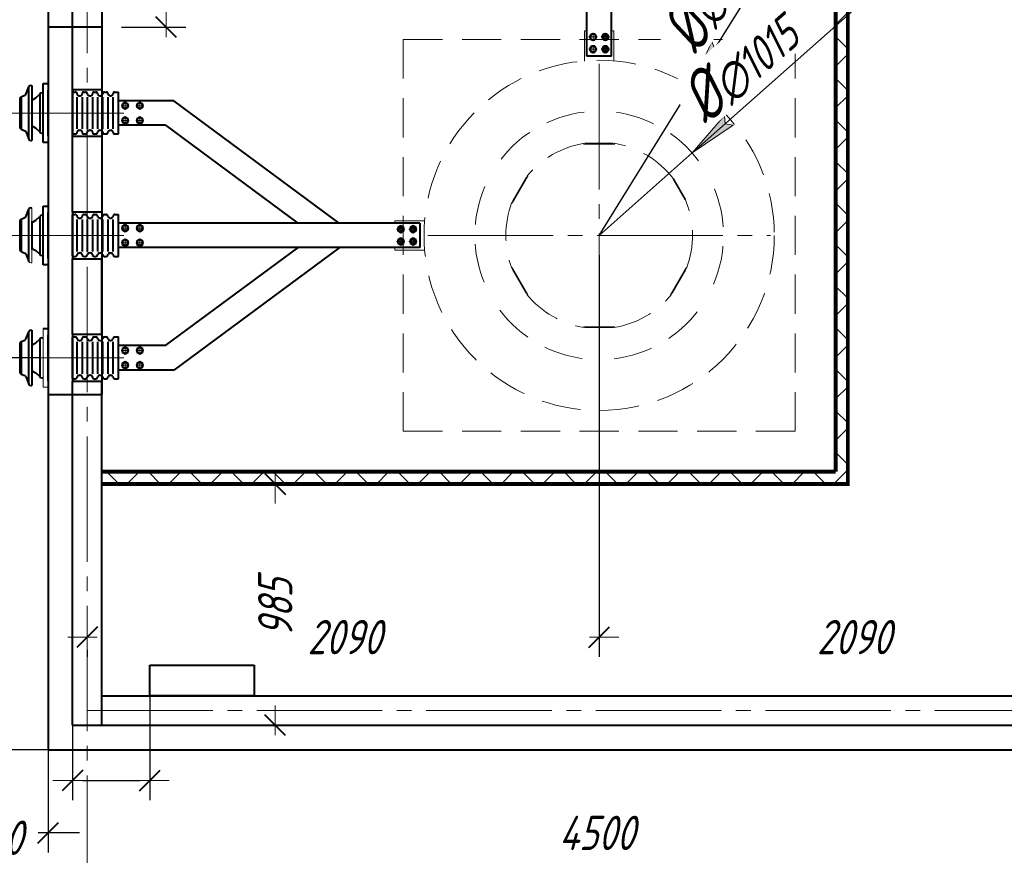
# Model space of a CAD drawing. Header units: millimetres. Extents: x 0 to 594, y 0 to 420.
# Tile 39 of 50: x 89 to 190, y 262 to 347. Entities that reach past the tile are written whole.
import ezdxf

# ---------------------------------------------------------------- set-up
doc = ezdxf.new("R2010")
doc.units = ezdxf.units.MM
for name, pattern in [('K5LT_AXLED', [17.302989, 12.802989, -1.5, 1.5, -1.5]), ('K5LT_BASIC', [0]), ('K5LT_DASHED', [6, 4, -2]), ('K5LT_THIN', [0])]:
    doc.linetypes.add(name, pattern=pattern)
doc.styles.add('KDIMTEXTSTYLE', font='GOST_AU.SHX', dxfattribs={"width": 0.96, "oblique": 15, "height": 5})
doc.dimstyles.new('KDIMSTYLE (0.03)', dxfattribs={"dimtxt": 5, "dimasz": 1, "dimexe": 2, "dimexo": 0, "dimgap": 1, "dimtad": 1, "dimlfac": 40, "dimtxsty": 'KDIMTEXTSTYLE', "dimsah": 1, "dimcen": 0, "dimdle": 1, "dimadec": 0, "dimazin": 0, "dimtfac": 0.667, "dimtmove": 0, "dimatfit": 3, "dimfxl": 1, "dimtvp": 1, "dimtfill": 1, "dimtolj": 1, "dimtzin": 0, "dimarcsym": 0})

# ---------------------------------------------------------------- blocks, each defined once
blk = doc.blocks.new('KDIMARROW_03')
at = {"color": 0, "linetype": 'K5LT_BASIC', "lineweight": 40}
blk.add_line((-1.06, -1.06), (1.06, 1.06), dxfattribs=at)
at = {"color": 0, "linetype": 'K5LT_THIN', "lineweight": 18}
for q in [(-1, 0), (2, 0)]:
    blk.add_line((0, 0), q, dxfattribs=at)
blk = doc.blocks.new('KDIMARROW_01')
blk.add_hatch(color=0).paths.add_polyline_path([(0, 0), (-5, 0.66), (-4.5, 0), (-5, -0.66)])
at = {"color": 0, "linetype": 'K5LT_THIN', "lineweight": 18}
for p, q in [((-4.5, 0), (-5, 0.66)), ((-5, 0.66), (0, 0)), ((0, 0), (-5, -0.66)), ((-5, -0.66), (-4.5, 0)), ((0, 0), (-1, 0))]:
    blk.add_line(p, q, dxfattribs=at)
blk = doc.blocks.new('U45')
at = {"color": 7, "linetype": 'K5LT_DASHED', "lineweight": 18}
for p, q in [((128.31, 344.89), (168.31, 344.89)), ((128.31, 304.89), (128.31, 344.89)), ((168.31, 344.89), (168.31, 304.89)), ((168.31, 304.89), (128.31, 304.89))]:
    blk.add_line(p, q, dxfattribs=at)
blk = doc.blocks.new('U46')
at = {"color": 5, "linetype": 'K5LT_BASIC', "lineweight": 40, "true_color": 0x0000ff}
for p, q in [((102.43, 277.89), (102.43, 281.01)), ((102.43, 281.01), (113.08, 281.01)), ((113.08, 281.01), (113.08, 277.89)), ((113.08, 277.89), (102.43, 277.89))]:
    blk.add_line(p, q, dxfattribs=at)
blk = doc.blocks.new('U269')
at = {"color": 5, "linetype": 'K5LT_BASIC', "lineweight": 40, "true_color": 0x0000ff}
for p, q in [((97.56, 346.14), (92.06, 346.14)), ((92.06, 346.14), (92.06, 308.64)), ((97.56, 308.64), (97.56, 346.14)), ((92.06, 308.64), (97.56, 308.64))]:
    blk.add_line(p, q, dxfattribs=at)
blk = doc.blocks.new('U277')
at = {"color": 5, "linetype": 'K5LT_BASIC', "lineweight": 40, "true_color": 0x0000ff}
for p, q in [((128.06, 325.86), (127.76, 325.68)), ((127.76, 325.68), (127.76, 325.34)), ((128.36, 325.68), (128.06, 325.86)), ((128.36, 325.34), (128.36, 325.68)), ((127.76, 325.34), (128.06, 325.16)), ((128.06, 325.16), (128.36, 325.34))]:
    blk.add_line(p, q, dxfattribs=at)
at = {"color": 30, "linetype": 'K5LT_AXLED', "lineweight": 18, "true_color": 0xff8000}
for p, q in [((128.06, 325.93), (128.06, 325.09)), ((127.63, 325.51), (128.48, 325.51))]:
    blk.add_line(p, q, dxfattribs=at)
at = {"color": 5, "linetype": 'K5LT_BASIC', "lineweight": 40, "true_color": 0x0000ff}
for start, end in [(0, 180), (180, 0)]:
    blk.add_arc((128.06, 325.51), 0.3, start, end, dxfattribs=at)
blk = doc.blocks.new('U278')
at = {"color": 5, "linetype": 'K5LT_BASIC', "lineweight": 40, "true_color": 0x0000ff}
for p, q in [((129.31, 325.86), (129.01, 325.68)), ((129.01, 325.68), (129.01, 325.34)), ((129.61, 325.68), (129.31, 325.86)), ((129.61, 325.34), (129.61, 325.68)), ((129.01, 325.34), (129.31, 325.16)), ((129.31, 325.16), (129.61, 325.34))]:
    blk.add_line(p, q, dxfattribs=at)
at = {"color": 30, "linetype": 'K5LT_AXLED', "lineweight": 18, "true_color": 0xff8000}
for p, q in [((129.31, 325.93), (129.31, 325.09)), ((128.88, 325.51), (129.73, 325.51))]:
    blk.add_line(p, q, dxfattribs=at)
at = {"color": 5, "linetype": 'K5LT_BASIC', "lineweight": 40, "true_color": 0x0000ff}
for start, end in [(0, 180), (180, 0)]:
    blk.add_arc((129.31, 325.51), 0.3, start, end, dxfattribs=at)
blk = doc.blocks.new('U279')
at = {"color": 30, "linetype": 'K5LT_AXLED', "lineweight": 18, "true_color": 0xff8000}
for p, q in [((129.31, 324.68), (129.31, 323.84)), ((128.88, 324.26), (129.73, 324.26))]:
    blk.add_line(p, q, dxfattribs=at)
at = {"color": 5, "linetype": 'K5LT_BASIC', "lineweight": 40, "true_color": 0x0000ff}
for p, q in [((129.31, 324.61), (129.01, 324.43)), ((129.01, 324.43), (129.01, 324.09)), ((129.01, 324.09), (129.31, 323.91)), ((129.61, 324.43), (129.31, 324.61)), ((129.31, 323.91), (129.61, 324.09)), ((129.61, 324.09), (129.61, 324.43))]:
    blk.add_line(p, q, dxfattribs=at)
for start, end in [(0, 180), (180, 0)]:
    blk.add_arc((129.31, 324.26), 0.3, start, end, dxfattribs=at)
blk = doc.blocks.new('U280')
at = {"color": 30, "linetype": 'K5LT_AXLED', "lineweight": 18, "true_color": 0xff8000}
for p, q in [((128.06, 324.68), (128.06, 323.84)), ((127.63, 324.26), (128.48, 324.26))]:
    blk.add_line(p, q, dxfattribs=at)
at = {"color": 5, "linetype": 'K5LT_BASIC', "lineweight": 40, "true_color": 0x0000ff}
for p, q in [((128.06, 324.61), (127.76, 324.43)), ((127.76, 324.43), (127.76, 324.09)), ((127.76, 324.09), (128.06, 323.91)), ((128.36, 324.43), (128.06, 324.61)), ((128.06, 323.91), (128.36, 324.09)), ((128.36, 324.09), (128.36, 324.43))]:
    blk.add_line(p, q, dxfattribs=at)
for start, end in [(0, 180), (180, 0)]:
    blk.add_arc((128.06, 324.26), 0.3, start, end, dxfattribs=at)
blk = doc.blocks.new('U281')
at = {"color": 30, "linetype": 'K5LT_AXLED', "lineweight": 18, "true_color": 0xff8000}
for p, q in [((99.5, 325.64), (100.34, 325.64)), ((99.92, 326.06), (99.92, 325.21))]:
    blk.add_line(p, q, dxfattribs=at)
at = {"color": 5, "linetype": 'K5LT_BASIC', "lineweight": 40, "true_color": 0x0000ff}
for p, q in [((99.92, 325.98), (99.62, 325.81)), ((99.62, 325.81), (99.62, 325.46)), ((100.22, 325.81), (99.92, 325.98)), ((100.22, 325.46), (100.22, 325.81)), ((99.62, 325.46), (99.92, 325.29)), ((99.92, 325.29), (100.22, 325.46))]:
    blk.add_line(p, q, dxfattribs=at)
for start, end in [(0, 180), (180, 0)]:
    blk.add_arc((99.92, 325.64), 0.3, start, end, dxfattribs=at)
blk = doc.blocks.new('U282')
at = {"color": 30, "linetype": 'K5LT_AXLED', "lineweight": 18, "true_color": 0xff8000}
for p, q in [((101, 325.64), (101.84, 325.64)), ((101.42, 326.06), (101.42, 325.21))]:
    blk.add_line(p, q, dxfattribs=at)
at = {"color": 5, "linetype": 'K5LT_BASIC', "lineweight": 40, "true_color": 0x0000ff}
for p, q in [((101.42, 325.98), (101.12, 325.81)), ((101.12, 325.81), (101.12, 325.46)), ((101.72, 325.81), (101.42, 325.98)), ((101.72, 325.46), (101.72, 325.81)), ((101.12, 325.46), (101.42, 325.29)), ((101.42, 325.29), (101.72, 325.46))]:
    blk.add_line(p, q, dxfattribs=at)
for start, end in [(0, 180), (180, 0)]:
    blk.add_arc((101.42, 325.64), 0.3, start, end, dxfattribs=at)
blk = doc.blocks.new('U283')
at = {"color": 30, "linetype": 'K5LT_AXLED', "lineweight": 18, "true_color": 0xff8000}
for p, q in [((99.5, 324.14), (100.34, 324.14)), ((99.92, 324.56), (99.92, 323.71))]:
    blk.add_line(p, q, dxfattribs=at)
at = {"color": 5, "linetype": 'K5LT_BASIC', "lineweight": 40, "true_color": 0x0000ff}
for p, q in [((99.92, 324.48), (99.62, 324.31)), ((99.62, 324.31), (99.62, 323.96)), ((99.62, 323.96), (99.92, 323.79)), ((100.22, 324.31), (99.92, 324.48)), ((99.92, 323.79), (100.22, 323.96)), ((100.22, 323.96), (100.22, 324.31))]:
    blk.add_line(p, q, dxfattribs=at)
for start, end in [(0, 180), (180, 0)]:
    blk.add_arc((99.92, 324.14), 0.3, start, end, dxfattribs=at)
blk = doc.blocks.new('U284')
at = {"color": 30, "linetype": 'K5LT_AXLED', "lineweight": 18, "true_color": 0xff8000}
for p, q in [((101, 324.14), (101.84, 324.14)), ((101.42, 324.56), (101.42, 323.71))]:
    blk.add_line(p, q, dxfattribs=at)
at = {"color": 5, "linetype": 'K5LT_BASIC', "lineweight": 40, "true_color": 0x0000ff}
for p, q in [((101.42, 324.48), (101.12, 324.31)), ((101.12, 324.31), (101.12, 323.96)), ((101.12, 323.96), (101.42, 323.79)), ((101.72, 324.31), (101.42, 324.48)), ((101.42, 323.79), (101.72, 323.96)), ((101.72, 323.96), (101.72, 324.31))]:
    blk.add_line(p, q, dxfattribs=at)
for start, end in [(0, 180), (180, 0)]:
    blk.add_arc((101.42, 324.14), 0.3, start, end, dxfattribs=at)
blk = doc.blocks.new('U285')
at = {"color": 30, "linetype": 'K5LT_AXLED', "lineweight": 18, "true_color": 0xff8000}
for p, q in [((99.92, 313.56), (99.92, 312.72)), ((99.5, 313.14), (100.34, 313.14))]:
    blk.add_line(p, q, dxfattribs=at)
at = {"color": 5, "linetype": 'K5LT_BASIC', "lineweight": 40, "true_color": 0x0000ff}
for p, q in [((99.92, 313.48), (99.62, 313.31)), ((99.62, 313.31), (99.62, 312.96)), ((99.62, 312.96), (99.92, 312.79)), ((100.22, 313.31), (99.92, 313.48)), ((99.92, 312.79), (100.22, 312.96)), ((100.22, 312.96), (100.22, 313.31))]:
    blk.add_line(p, q, dxfattribs=at)
for start, end in [(0, 180), (180, 0)]:
    blk.add_arc((99.92, 313.14), 0.3, start, end, dxfattribs=at)
blk = doc.blocks.new('U286')
at = {"color": 30, "linetype": 'K5LT_AXLED', "lineweight": 18, "true_color": 0xff8000}
for p, q in [((101.42, 313.56), (101.42, 312.72)), ((101, 313.14), (101.84, 313.14))]:
    blk.add_line(p, q, dxfattribs=at)
at = {"color": 5, "linetype": 'K5LT_BASIC', "lineweight": 40, "true_color": 0x0000ff}
for p, q in [((101.42, 313.48), (101.12, 313.31)), ((101.12, 313.31), (101.12, 312.96)), ((101.12, 312.96), (101.42, 312.79)), ((101.72, 313.31), (101.42, 313.48)), ((101.42, 312.79), (101.72, 312.96)), ((101.72, 312.96), (101.72, 313.31))]:
    blk.add_line(p, q, dxfattribs=at)
for start, end in [(0, 180), (180, 0)]:
    blk.add_arc((101.42, 313.14), 0.3, start, end, dxfattribs=at)
blk = doc.blocks.new('U287')
at = {"color": 30, "linetype": 'K5LT_AXLED', "lineweight": 18, "true_color": 0xff8000}
for p, q in [((99.5, 311.64), (100.34, 311.64)), ((99.92, 312.06), (99.92, 311.22))]:
    blk.add_line(p, q, dxfattribs=at)
at = {"color": 5, "linetype": 'K5LT_BASIC', "lineweight": 40, "true_color": 0x0000ff}
for p, q in [((99.92, 311.98), (99.62, 311.81)), ((99.62, 311.81), (99.62, 311.46)), ((100.22, 311.81), (99.92, 311.98)), ((100.22, 311.46), (100.22, 311.81)), ((99.62, 311.46), (99.92, 311.29)), ((99.92, 311.29), (100.22, 311.46))]:
    blk.add_line(p, q, dxfattribs=at)
for start, end in [(0, 180), (180, 0)]:
    blk.add_arc((99.92, 311.64), 0.3, start, end, dxfattribs=at)
blk = doc.blocks.new('U288')
at = {"color": 30, "linetype": 'K5LT_AXLED', "lineweight": 18, "true_color": 0xff8000}
for p, q in [((101, 311.64), (101.84, 311.64)), ((101.42, 312.06), (101.42, 311.22))]:
    blk.add_line(p, q, dxfattribs=at)
at = {"color": 5, "linetype": 'K5LT_BASIC', "lineweight": 40, "true_color": 0x0000ff}
for p, q in [((101.42, 311.98), (101.12, 311.81)), ((101.12, 311.81), (101.12, 311.46)), ((101.72, 311.81), (101.42, 311.98)), ((101.72, 311.46), (101.72, 311.81)), ((101.12, 311.46), (101.42, 311.29)), ((101.42, 311.29), (101.72, 311.46))]:
    blk.add_line(p, q, dxfattribs=at)
for start, end in [(0, 180), (180, 0)]:
    blk.add_arc((101.42, 311.64), 0.3, start, end, dxfattribs=at)
blk = doc.blocks.new('U289')
at = {"color": 30, "linetype": 'K5LT_AXLED', "lineweight": 18, "true_color": 0xff8000}
for p, q in [((99.5, 338.13), (100.34, 338.13)), ((99.92, 338.55), (99.92, 337.71))]:
    blk.add_line(p, q, dxfattribs=at)
at = {"color": 5, "linetype": 'K5LT_BASIC', "lineweight": 40, "true_color": 0x0000ff}
for p, q in [((99.92, 338.48), (99.62, 338.3)), ((99.62, 338.3), (99.62, 337.96)), ((99.62, 337.96), (99.92, 337.78)), ((100.22, 338.3), (99.92, 338.48)), ((99.92, 337.78), (100.22, 337.96)), ((100.22, 337.96), (100.22, 338.3))]:
    blk.add_line(p, q, dxfattribs=at)
for start, end in [(0, 180), (180, 0)]:
    blk.add_arc((99.92, 338.13), 0.3, start, end, dxfattribs=at)
blk = doc.blocks.new('U290')
at = {"color": 30, "linetype": 'K5LT_AXLED', "lineweight": 18, "true_color": 0xff8000}
for p, q in [((101, 338.13), (101.84, 338.13)), ((101.42, 338.55), (101.42, 337.71))]:
    blk.add_line(p, q, dxfattribs=at)
at = {"color": 5, "linetype": 'K5LT_BASIC', "lineweight": 40, "true_color": 0x0000ff}
for p, q in [((101.42, 338.48), (101.12, 338.3)), ((101.12, 338.3), (101.12, 337.96)), ((101.12, 337.96), (101.42, 337.78)), ((101.72, 338.3), (101.42, 338.48)), ((101.42, 337.78), (101.72, 337.96)), ((101.72, 337.96), (101.72, 338.3))]:
    blk.add_line(p, q, dxfattribs=at)
for start, end in [(0, 180), (180, 0)]:
    blk.add_arc((101.42, 338.13), 0.3, start, end, dxfattribs=at)
blk = doc.blocks.new('U291')
at = {"color": 5, "linetype": 'K5LT_BASIC', "lineweight": 40, "true_color": 0x0000ff}
for p, q in [((101.42, 336.98), (101.12, 336.8)), ((101.12, 336.8), (101.12, 336.46)), ((101.72, 336.8), (101.42, 336.98)), ((101.72, 336.46), (101.72, 336.8)), ((101.12, 336.46), (101.42, 336.28)), ((101.42, 336.28), (101.72, 336.46))]:
    blk.add_line(p, q, dxfattribs=at)
at = {"color": 30, "linetype": 'K5LT_AXLED', "lineweight": 18, "true_color": 0xff8000}
for p, q in [((101.42, 337.05), (101.42, 336.21)), ((101, 336.63), (101.84, 336.63))]:
    blk.add_line(p, q, dxfattribs=at)
at = {"color": 5, "linetype": 'K5LT_BASIC', "lineweight": 40, "true_color": 0x0000ff}
for start, end in [(0, 180), (180, 0)]:
    blk.add_arc((101.42, 336.63), 0.3, start, end, dxfattribs=at)
blk = doc.blocks.new('U292')
at = {"color": 5, "linetype": 'K5LT_BASIC', "lineweight": 40, "true_color": 0x0000ff}
for p, q in [((99.92, 336.98), (99.62, 336.8)), ((99.62, 336.8), (99.62, 336.46)), ((100.22, 336.8), (99.92, 336.98)), ((100.22, 336.46), (100.22, 336.8)), ((99.62, 336.46), (99.92, 336.28)), ((99.92, 336.28), (100.22, 336.46))]:
    blk.add_line(p, q, dxfattribs=at)
at = {"color": 30, "linetype": 'K5LT_AXLED', "lineweight": 18, "true_color": 0xff8000}
for p, q in [((99.92, 337.05), (99.92, 336.21)), ((99.5, 336.63), (100.34, 336.63))]:
    blk.add_line(p, q, dxfattribs=at)
at = {"color": 5, "linetype": 'K5LT_BASIC', "lineweight": 40, "true_color": 0x0000ff}
for start, end in [(0, 180), (180, 0)]:
    blk.add_arc((99.92, 336.63), 0.3, start, end, dxfattribs=at)
blk = doc.blocks.new('U301')
at = {"color": 30, "linetype": 'K5LT_AXLED', "lineweight": 18, "true_color": 0xff8000}
for p, q in [((148.1, 343.89), (147.26, 343.89)), ((147.68, 344.31), (147.68, 343.46))]:
    blk.add_line(p, q, dxfattribs=at)
at = {"color": 5, "linetype": 'K5LT_BASIC', "lineweight": 40, "true_color": 0x0000ff}
for p, q in [((147.51, 344.19), (147.33, 343.89)), ((147.33, 343.89), (147.51, 343.59)), ((147.85, 344.19), (147.51, 344.19)), ((148.03, 343.89), (147.85, 344.19)), ((147.85, 343.59), (148.03, 343.89)), ((147.51, 343.59), (147.85, 343.59))]:
    blk.add_line(p, q, dxfattribs=at)
for start, end in [(0, 180), (180, 0)]:
    blk.add_arc((147.68, 343.89), 0.3, start, end, dxfattribs=at)
blk = doc.blocks.new('U302')
at = {"color": 30, "linetype": 'K5LT_AXLED', "lineweight": 18, "true_color": 0xff8000}
for p, q in [((148.1, 345.14), (147.26, 345.14)), ((147.68, 345.56), (147.68, 344.71))]:
    blk.add_line(p, q, dxfattribs=at)
at = {"color": 5, "linetype": 'K5LT_BASIC', "lineweight": 40, "true_color": 0x0000ff}
for p, q in [((147.51, 345.44), (147.33, 345.14)), ((147.33, 345.14), (147.51, 344.84)), ((147.85, 345.44), (147.51, 345.44)), ((147.51, 344.84), (147.85, 344.84)), ((148.03, 345.14), (147.85, 345.44)), ((147.85, 344.84), (148.03, 345.14))]:
    blk.add_line(p, q, dxfattribs=at)
for start, end in [(0, 180), (180, 0)]:
    blk.add_arc((147.68, 345.14), 0.3, start, end, dxfattribs=at)
blk = doc.blocks.new('U303')
at = {"color": 30, "linetype": 'K5LT_AXLED', "lineweight": 18, "true_color": 0xff8000}
for p, q in [((149.35, 345.14), (148.51, 345.14)), ((148.93, 345.56), (148.93, 344.71))]:
    blk.add_line(p, q, dxfattribs=at)
at = {"color": 5, "linetype": 'K5LT_BASIC', "lineweight": 40, "true_color": 0x0000ff}
for p, q in [((148.76, 345.44), (148.58, 345.14)), ((148.58, 345.14), (148.76, 344.84)), ((149.1, 345.44), (148.76, 345.44)), ((148.76, 344.84), (149.1, 344.84)), ((149.28, 345.14), (149.1, 345.44)), ((149.1, 344.84), (149.28, 345.14))]:
    blk.add_line(p, q, dxfattribs=at)
for start, end in [(0, 180), (180, 0)]:
    blk.add_arc((148.93, 345.14), 0.3, start, end, dxfattribs=at)
blk = doc.blocks.new('U304')
at = {"color": 30, "linetype": 'K5LT_AXLED', "lineweight": 18, "true_color": 0xff8000}
for p, q in [((149.35, 343.89), (148.51, 343.89)), ((148.93, 344.31), (148.93, 343.46))]:
    blk.add_line(p, q, dxfattribs=at)
at = {"color": 5, "linetype": 'K5LT_BASIC', "lineweight": 40, "true_color": 0x0000ff}
for p, q in [((148.76, 344.19), (148.58, 343.89)), ((148.58, 343.89), (148.76, 343.59)), ((149.1, 344.19), (148.76, 344.19)), ((149.28, 343.89), (149.1, 344.19)), ((149.1, 343.59), (149.28, 343.89)), ((148.76, 343.59), (149.1, 343.59))]:
    blk.add_line(p, q, dxfattribs=at)
for start, end in [(0, 180), (180, 0)]:
    blk.add_arc((148.93, 343.89), 0.3, start, end, dxfattribs=at)

msp = doc.modelspace()

# ---------------------------------------------------------------- hatches: boundary and pattern name
h = msp.add_hatch()
h.set_pattern_fill('Неметалл', style=0, pattern_type=0)
h.set_pattern_definition([(45, (0, 0), (-2.12132, 2.12132), []), (135, (0, 0), (-2.12132, -2.12132), [])])
h.paths.add_polyline_path([(97.5557, 299.51076), (172.4307, 299.51076), (173.6807, 299.51076), (173.6807, 300.76076), (173.6807, 371.88576), (172.4307, 371.88576), (172.4307, 300.76076), (97.5557, 300.76076)])

# ---------------------------------------------------------------- linework, layer by layer
at = {"color": 5, "linetype": 'K5LT_BASIC', "lineweight": 40, "true_color": 0x0000ff}
for p, q in [((92.0557, 377.38576), (92.0557, 336.88576)), ((94.5557, 339.7536), (94.5557, 374.88576)), ((97.5557, 371.88576), (97.5557, 339.7536)), ((147.0595, 343.17703), (147.0595, 370.21076)), ((149.5595, 344.88576), (149.5595, 370.21076)), ((149.5557, 343.17703), (149.5557, 345.52026)), ((149.5595, 343.17703), (147.0595, 343.17703)), ((89.77387, 339.27459), (90.08467, 340.0531)), ((90.08467, 334.70639), (90.08467, 340.0531)), ((90.29004, 340.19224), (90.39579, 340.19224)), ((90.39579, 340.19224), (90.39579, 334.56724)), ((91.5557, 340.37974), (92.0557, 340.37974)), ((91.5557, 334.37974), (91.5557, 340.37974)), ((92.0557, 340.37974), (92.0557, 334.37974)), ((92.0557, 335.03964), (92.0557, 339.71984)), ((94.5545, 335.0107), (94.5545, 339.75842)), ((94.5545, 339.7536), (94.5545, 335.00589)), ((97.5557, 339.7536), (94.5545, 339.7536)), ((94.5545, 339.7536), (94.5545, 335.00589)), ((94.5545, 339.7536), (94.5545, 335.00589)), ((94.5545, 339.7536), (94.5545, 335.00589)), ((94.5545, 339.7536), (94.5545, 335.00589)), ((97.5557, 339.7536), (94.5545, 339.7536)), ((94.5545, 339.7536), (94.5545, 335.00589)), ((89.15743, 338.83291), (89.15743, 335.92658)), ((89.15743, 338.83291), (89.15743, 335.92658)), ((89.29483, 339.03757), (89.67359, 339.19254)), ((89.29483, 339.03757), (89.29483, 335.72191)), ((90.3958, 338.83291), (90.3958, 335.92658)), ((90.53317, 338.76764), (90.79857, 338.92261)), ((90.79857, 338.92261), (91.20965, 339.29666)), ((91.20965, 339.29666), (91.20965, 335.46282)), ((91.41502, 339.43273), (91.54642, 339.43273)), ((94.5557, 335.28142), (94.5557, 339.47806)), ((94.6746, 339.51724), (94.8246, 339.51724)), ((95.0246, 335.75209), (95.0246, 339.0074)), ((95.2246, 339.14224), (95.3246, 339.14224)), ((95.5246, 339.0074), (95.5246, 335.75209)), ((95.7246, 339.51724), (95.8746, 339.51724)), ((96.0746, 335.75209), (96.0746, 339.0074)), ((96.2746, 339.14224), (96.3746, 339.14224)), ((96.5746, 339.0074), (96.5746, 335.75209)), ((96.7746, 339.51724), (96.9246, 339.51724)), ((97.1246, 335.75209), (97.1246, 339.0074)), ((97.3246, 339.14224), (97.4246, 339.14224)), ((97.6246, 339.0074), (97.6246, 335.75209)), ((97.8246, 339.51724), (97.9746, 339.51724)), ((98.1746, 335.75209), (98.1746, 339.0074)), ((98.3746, 339.14224), (98.4746, 339.14224)), ((98.6746, 339.0074), (98.6746, 335.75209)), ((98.8746, 339.51724), (99.2307, 339.51724)), ((99.2307, 335.24224), (99.2307, 339.51724)), ((99.2307, 335.92658), (99.2307, 338.83291)), ((104.87989, 338.62974), (99.2307, 338.62974)), ((121.7643, 326.13475), (104.87989, 338.62492)), ((92.0557, 336.88576), (92.0557, 272.38576)), ((89.29483, 335.72191), (89.67359, 335.56694)), ((90.53317, 335.99184), (90.79857, 335.83687)), ((90.79857, 335.83687), (91.20965, 335.46282)), ((104.0557, 336.12974), (99.2307, 336.12974)), ((104.0557, 336.12492), (117.56058, 326.13475)), ((89.77387, 335.4849), (90.08467, 334.70639)), ((91.41502, 335.32676), (91.54642, 335.32676)), ((94.5545, 335.00589), (97.5557, 335.00589)), ((94.5557, 327.25962), (94.5557, 335.0107)), ((94.6746, 335.24224), (94.8246, 335.24224)), ((95.2246, 335.61724), (95.3246, 335.61724)), ((95.7246, 335.24224), (95.8746, 335.24224)), ((96.2746, 335.61724), (96.3746, 335.61724)), ((96.7746, 335.24224), (96.9246, 335.24224)), ((97.3246, 335.61724), (97.4246, 335.61724)), ((97.5557, 335.00589), (97.5557, 327.25962)), ((97.8246, 335.24224), (97.9746, 335.24224)), ((98.3746, 335.61724), (98.4746, 335.61724)), ((98.8746, 335.24224), (99.2307, 335.24224)), ((90.29004, 334.56724), (90.39579, 334.56724)), ((92.0557, 334.37974), (91.5557, 334.37974)), ((90.29004, 327.69826), (90.39579, 327.69826)), ((91.5557, 327.88576), (92.0557, 327.88576)), ((91.5557, 321.88576), (91.5557, 327.88576)), ((92.0557, 327.88576), (92.0557, 321.88576)), ((89.29483, 326.5436), (89.67359, 326.69857)), ((89.77387, 326.78061), (90.08467, 327.55912)), ((90.08467, 322.21241), (90.08467, 327.55912)), ((90.79857, 326.42863), (91.20965, 326.80269)), ((91.20965, 326.80269), (91.20965, 322.96884)), ((91.41502, 326.93875), (91.54642, 326.93875)), ((92.0557, 322.54566), (92.0557, 327.22587)), ((97.30317, 327.25962), (94.5545, 327.25962)), ((94.5545, 327.25962), (94.5545, 322.51191)), ((97.5557, 327.25962), (94.5545, 327.25962)), ((94.5545, 327.25962), (94.5545, 322.51191)), ((97.5557, 327.25962), (94.5545, 327.25962)), ((94.5545, 327.25962), (94.5545, 322.51191)), ((97.5557, 327.25962), (94.5545, 327.25962)), ((94.5545, 327.25962), (94.5545, 322.51191)), ((97.5557, 327.25962), (94.5545, 327.25962)), ((94.5545, 327.25962), (94.5545, 322.51191)), ((97.0557, 327.25962), (94.5545, 327.25962)), ((94.5545, 327.25962), (94.5545, 322.51191)), ((97.5557, 327.25962), (94.5545, 327.25962)), ((94.5545, 327.25962), (94.5545, 322.51191)), ((94.5557, 322.78744), (94.5557, 326.98409)), ((94.6746, 327.02326), (94.8246, 327.02326)), ((95.2246, 326.64826), (95.3246, 326.64826)), ((95.7246, 327.02326), (95.8746, 327.02326)), ((96.2746, 326.64826), (96.3746, 326.64826)), ((96.7746, 327.02326), (96.9246, 327.02326)), ((97.3246, 326.64826), (97.4246, 326.64826)), ((97.8246, 327.02326), (97.9746, 327.02326)), ((98.3746, 326.64826), (98.4746, 326.64826)), ((98.8746, 327.02326), (99.2307, 327.02326)), ((99.2307, 322.74826), (99.2307, 327.02326)), ((89.15743, 326.33893), (89.15743, 323.4326)), ((89.15743, 326.33893), (89.15743, 323.4326)), ((89.29483, 326.5436), (89.29483, 323.22793)), ((90.3958, 326.33893), (90.3958, 323.4326)), ((90.53317, 326.27366), (90.79857, 326.42863)), ((95.0246, 323.25811), (95.0246, 326.51342)), ((95.5246, 326.51342), (95.5246, 323.25811)), ((96.0746, 323.25811), (96.0746, 326.51342)), ((96.5746, 326.51342), (96.5746, 323.25811)), ((97.1246, 323.25811), (97.1246, 326.51342)), ((97.6246, 326.51342), (97.6246, 323.25811)), ((98.1746, 323.25811), (98.1746, 326.51342)), ((98.6746, 326.51342), (98.6746, 323.25811)), ((99.2307, 323.4326), (99.2307, 326.33893)), ((130.01443, 326.13957), (99.2307, 326.13957)), ((130.01443, 326.13957), (130.01443, 323.63957)), ((130.01443, 323.63957), (99.2307, 323.63957)), ((104.0557, 313.63697), (117.56264, 323.63475)), ((121.76471, 323.63475), (104.88029, 311.13697)), ((89.29483, 323.22793), (89.67359, 323.07296)), ((89.77387, 322.99092), (90.08467, 322.21241)), ((90.53317, 323.49787), (90.79857, 323.3429)), ((90.79857, 323.3429), (91.20965, 322.96884)), ((91.41502, 322.83278), (91.54642, 322.83278)), ((94.6746, 322.74826), (94.8246, 322.74826)), ((95.2246, 323.12326), (95.3246, 323.12326)), ((95.7246, 322.74826), (95.8746, 322.74826)), ((96.2746, 323.12326), (96.3746, 323.12326)), ((96.7746, 322.74826), (96.9246, 322.74826)), ((97.3246, 323.12326), (97.4246, 323.12326)), ((97.8246, 322.74826), (97.9746, 322.74826)), ((98.3746, 323.12326), (98.4746, 323.12326)), ((98.8746, 322.74826), (99.2307, 322.74826)), ((92.0557, 321.88576), (91.5557, 321.88576)), ((94.5545, 322.51191), (97.30317, 322.51191)), ((94.5545, 322.51191), (97.5557, 322.51191)), ((94.5545, 322.51191), (97.5557, 322.51191)), ((94.5545, 322.51191), (97.0557, 322.51191)), ((94.5545, 322.51191), (97.5557, 322.51191)), ((94.5545, 322.51191), (97.5557, 322.51191)), ((94.5545, 322.51191), (97.5557, 322.51191)), ((94.5557, 314.76082), (94.5557, 322.51191)), ((97.5557, 314.76082), (97.5557, 322.51191)), ((89.77387, 314.28182), (90.08467, 315.06032)), ((90.08467, 309.71361), (90.08467, 315.06032)), ((90.29004, 315.19947), (90.39579, 315.19947)), ((90.39579, 315.19947), (90.39579, 309.57447)), ((91.5557, 315.38697), (92.0557, 315.38697)), ((92.0557, 310.04687), (92.0557, 314.72707)), ((97.30317, 314.76082), (94.5545, 314.76082)), ((94.5545, 314.76082), (94.5545, 310.01311)), ((97.5557, 314.76082), (94.5545, 314.76082)), ((94.5545, 314.76082), (94.5545, 310.01311)), ((97.5557, 314.76082), (94.5545, 314.76082)), ((94.5545, 314.76082), (94.5545, 310.01311)), ((97.5557, 314.76082), (94.5545, 314.76082)), ((94.5545, 314.76082), (94.5545, 310.01311)), ((97.5557, 314.76082), (94.5545, 314.76082)), ((94.5545, 314.76082), (94.5545, 310.01311)), ((97.5557, 314.76082), (94.5545, 314.76082)), ((94.5545, 314.76082), (94.5545, 310.01311)), ((97.5557, 314.76082), (94.5545, 314.76082)), ((94.5545, 314.76082), (94.5545, 310.01311)), ((89.15743, 313.84013), (89.15743, 310.9338)), ((89.15743, 313.84013), (89.15743, 310.9338)), ((89.29483, 314.0448), (89.67359, 314.19977)), ((89.29483, 314.0448), (89.29483, 310.72914)), ((90.3958, 313.84013), (90.3958, 310.9338)), ((90.53317, 313.77487), (90.79857, 313.92984)), ((90.79857, 313.92984), (91.20965, 314.30389)), ((91.20965, 314.30389), (91.20965, 310.47005)), ((91.41502, 314.43995), (91.54642, 314.43995)), ((94.5557, 310.28865), (94.5557, 314.48529)), ((94.6746, 314.52447), (94.8246, 314.52447)), ((95.0246, 310.75931), (95.0246, 314.01462)), ((95.2246, 314.14947), (95.3246, 314.14947)), ((95.5246, 314.01462), (95.5246, 310.75931)), ((95.7246, 314.52447), (95.8746, 314.52447)), ((96.0746, 310.75931), (96.0746, 314.01462)), ((96.2746, 314.14947), (96.3746, 314.14947)), ((96.5746, 314.01462), (96.5746, 310.75931)), ((96.7746, 314.52447), (96.9246, 314.52447)), ((97.1246, 310.75931), (97.1246, 314.01462)), ((97.3246, 314.14947), (97.4246, 314.14947)), ((97.6246, 314.01462), (97.6246, 310.75931)), ((97.8246, 314.52447), (97.9746, 314.52447)), ((98.1746, 310.75931), (98.1746, 314.01462)), ((98.3746, 314.14947), (98.4746, 314.14947)), ((98.6746, 314.01462), (98.6746, 310.75931)), ((98.8746, 314.52447), (99.2307, 314.52447)), ((99.2307, 310.24947), (99.2307, 314.52447)), ((99.2307, 310.9338), (99.2307, 313.84013)), ((104.0557, 313.63697), (99.2307, 313.63697)), ((89.29483, 310.72914), (89.67359, 310.57417)), ((90.53317, 310.99907), (90.79857, 310.8441)), ((90.79857, 310.8441), (91.20965, 310.47005)), ((95.2246, 310.62447), (95.3246, 310.62447)), ((96.2746, 310.62447), (96.3746, 310.62447)), ((97.3246, 310.62447), (97.4246, 310.62447)), ((98.3746, 310.62447), (98.4746, 310.62447)), ((104.88029, 311.13697), (99.2307, 311.13697)), ((89.77387, 310.49212), (90.08467, 309.71361)), ((90.29004, 309.57447), (90.39579, 309.57447)), ((91.41502, 310.33398), (91.54642, 310.33398)), ((94.5545, 310.01311), (97.5557, 310.01311)), ((94.5545, 310.01311), (97.5557, 310.01311)), ((94.5545, 310.01311), (97.5557, 310.01311)), ((94.5545, 310.01311), (97.5557, 310.01311)), ((94.5545, 310.01311), (97.5557, 310.01311)), ((94.5545, 310.01311), (97.5557, 310.01311)), ((94.5545, 310.01311), (97.5557, 310.01311)), ((94.5557, 274.88576), (94.5557, 310.01311)), ((94.6746, 310.24947), (94.8246, 310.24947)), ((95.7246, 310.24947), (95.8746, 310.24947)), ((96.7746, 310.24947), (96.9246, 310.24947)), ((97.30317, 310.01311), (97.55305, 310.01311)), ((97.5557, 274.88576), (97.5557, 310.01311)), ((97.8246, 310.24947), (97.9746, 310.24947)), ((98.8746, 310.24947), (99.2307, 310.24947)), ((97.5557, 277.88576), (133.43305, 277.88576)), ((133.43305, 277.88576), (157.8057, 277.88576)), ((157.8057, 277.88576), (199.0557, 277.88576)), ((94.5557, 274.88576), (157.8057, 274.88576)), ((157.8057, 274.88576), (202.0557, 274.88576)), ((92.0557, 272.38576), (157.8057, 272.38576)), ((157.8057, 272.38576), (204.5557, 272.38576))]:
    msp.add_line(p, q, dxfattribs=at)
at = {"color": 30, "linetype": 'K5LT_AXLED', "lineweight": 18, "true_color": 0xff8000}
for p, q in [((96.0557, 373.58798), (96.0557, 259.27559)), ((148.3057, 342.38576), (148.3057, 307.38576)), ((99.80197, 337.37974), (81.18594, 337.37974)), ((99.80197, 324.88576), (81.18594, 324.88576)), ((130.8057, 324.88576), (165.8057, 324.88576)), ((99.80197, 312.38697), (81.18594, 312.38697)), ((96.0557, 276.38576), (213.49095, 276.38576))]:
    msp.add_line(p, q, dxfattribs=at)
at = {"color": 7, "linetype": 'K5LT_DASHED', "lineweight": 18}
for p, q in [((146.8057, 345.76076), (147.0595, 345.76076)), ((146.8057, 345.76076), (146.8057, 342.66789)), ((149.5595, 345.76076), (149.8057, 345.76076)), ((149.8057, 345.76076), (149.8057, 342.66789)), ((127.4307, 326.38576), (130.52358, 326.38576)), ((127.4307, 326.13957), (127.4307, 326.38576)), ((127.4307, 323.38576), (127.4307, 323.63957)), ((127.4307, 323.38576), (130.52358, 323.38576))]:
    msp.add_line(p, q, dxfattribs=at)
at = {"color": 5, "linetype": 'K5LT_THIN', "lineweight": 18, "true_color": 0x0000ff}
for p, q in [((90.39579, 327.69826), (90.39579, 322.07326)), ((90.29004, 322.07326), (90.39579, 322.07326)), ((91.5557, 309.38697), (91.5557, 315.38697)), ((92.0557, 315.38697), (92.0557, 309.38697)), ((92.0557, 309.38697), (91.5557, 309.38697))]:
    msp.add_line(p, q, dxfattribs=at)
at = {"color": 5, "linetype": 'K5LT_BASIC', "true_color": 0x0000ff, "const_width": 0.4}
for points in [[(172.4307, 300.76076), (172.4307, 371.88576), (173.6807, 371.88576), (173.6807, 299.51076), (172.4307, 299.51076)], [(173.6807, 300.76076), (173.6807, 299.51076), (97.5557, 299.51076)], [(97.5557, 300.76076), (172.4307, 300.76076)]]:
    msp.add_lwpolyline(points, dxfattribs=at)
at = {"color": 7, "linetype": 'K5LT_DASHED', "const_width": 0.18}
for points in [[(149.83094, 334.28796), (149.83094, 334.25529), (146.78047, 334.25529), (146.78047, 334.28796)], [(140.92578, 330.90776), (140.95407, 330.89142), (139.42883, 328.24964), (139.40054, 328.26597)], [(155.86478, 330.68128), (157.1043, 328.53436)], [(140.92578, 318.86377), (140.95407, 318.88011), (139.42883, 321.52189), (139.40054, 321.50556)], [(155.68562, 318.86377), (155.65734, 318.88011), (157.18257, 321.52189), (157.21086, 321.50556)], [(149.83094, 315.48357), (149.83094, 315.51623), (146.78047, 315.51623), (146.78047, 315.48357)]]:
    msp.add_lwpolyline(points, dxfattribs=at)
at = {"color": 5, "linetype": 'K5LT_BASIC', "lineweight": 40, "true_color": 0x0000ff}
for centre in [(148.9307, 345.13576), (148.9307, 343.88576), (128.0557, 325.51076), (129.3057, 325.51076), (128.0557, 324.26076), (129.3057, 324.26076)]:
    msp.add_circle(centre, 0.2125, dxfattribs=at)
at = {"color": 7, "linetype": 'K5LT_DASHED', "lineweight": 18}
msp.add_circle((148.3057, 324.88576), 17.875, dxfattribs=at)
at = {"color": 5, "linetype": 'K5LT_THIN', "lineweight": 18, "true_color": 0x0000ff}
for centre in [(99.9182, 338.12974), (101.4182, 338.12974), (99.9182, 336.62974), (101.4182, 336.62974), (99.9182, 325.63576), (101.4182, 325.63576), (99.9182, 324.13576), (101.4182, 324.13576), (99.9182, 313.13697), (101.4182, 313.13697), (99.9182, 311.63697), (101.4182, 311.63697)]:
    msp.add_circle(centre, 0.225, dxfattribs=at)
at = {"color": 5, "linetype": 'K5LT_BASIC', "lineweight": 40, "true_color": 0x0000ff}
for centre, radius, start, end in [((90.29004, 339.97111), 0.22114, 90, 158.2370782), ((89.37857, 338.83291), 0.22114, 112.2520982, 180), ((89.58985, 339.39721), 0.22114, 292.2520982, 326.3228908), ((90.61691, 338.56297), 0.22114, 112.2520982, 180), ((91.41502, 339.21159), 0.22114, 90, 158.2370782), ((94.6746, 339.31724), 0.2, 90, 126.4757463), ((94.8246, 339.31724), 0.2, 0, 90), ((95.226, 339.34563), 0.2034, 188.0238157, 269.604334), ((95.3232, 339.34563), 0.2034, 270.395666, 351.9761843), ((95.7246, 339.31724), 0.2, 90, 180), ((95.8746, 339.31724), 0.2, 0, 90), ((96.276, 339.34563), 0.2034, 188.0238157, 269.604334), ((96.3732, 339.34563), 0.2034, 270.395666, 351.9761843), ((96.7746, 339.31724), 0.2, 90, 180), ((96.9246, 339.31724), 0.2, 0, 90), ((97.326, 339.34563), 0.2034, 188.0238157, 269.604334), ((97.4232, 339.34563), 0.2034, 270.395666, 351.9761843), ((97.8246, 339.31724), 0.2, 90, 180), ((97.9746, 339.31724), 0.2, 0, 90), ((98.376, 339.34563), 0.2034, 188.0238157, 269.604334), ((98.4732, 339.34563), 0.2034, 270.395666, 351.9761843), ((98.8746, 339.31724), 0.2, 90, 180), ((89.37857, 335.92658), 0.22114, 180, 247.7479018), ((90.61691, 336.19651), 0.22114, 180, 247.7479018), ((89.58985, 335.36227), 0.22114, 33.6771092, 67.7479018), ((90.29004, 334.78838), 0.22114, 201.7629218, 270), ((91.41502, 335.54789), 0.22114, 201.7629218, 270), ((94.6746, 335.44224), 0.2, 233.5242537, 270), ((94.8246, 335.44224), 0.2, 270, 0), ((95.226, 335.41385), 0.2034, 90.395666, 171.9761843), ((95.3232, 335.41385), 0.2034, 8.0238157, 89.604334), ((95.7246, 335.44224), 0.2, 180, 270), ((95.8746, 335.44224), 0.2, 270, 0), ((96.276, 335.41385), 0.2034, 90.395666, 171.9761843), ((96.3732, 335.41385), 0.2034, 8.0238157, 89.604334), ((96.7746, 335.44224), 0.2, 180, 270), ((96.9246, 335.44224), 0.2, 270, 0), ((97.326, 335.41385), 0.2034, 90.395666, 171.9761843), ((97.4232, 335.41385), 0.2034, 8.0238157, 89.604334), ((97.8246, 335.44224), 0.2, 180, 270), ((97.9746, 335.44224), 0.2, 270, 0), ((98.376, 335.41385), 0.2034, 90.395666, 171.9761843), ((98.4732, 335.41385), 0.2034, 8.0238157, 89.604334), ((98.8746, 335.44224), 0.2, 180, 270), ((90.29004, 327.47713), 0.22114, 90, 158.2370782), ((89.58985, 326.90323), 0.22114, 292.2520982, 326.3228908), ((91.41502, 326.71761), 0.22114, 90, 158.2370782), ((94.6746, 326.82326), 0.2, 90, 126.4757463), ((94.8246, 326.82326), 0.2, 0, 90), ((95.226, 326.85166), 0.2034, 188.0238157, 269.604334), ((95.3232, 326.85166), 0.2034, 270.395666, 351.9761843), ((95.7246, 326.82326), 0.2, 90, 180), ((95.8746, 326.82326), 0.2, 0, 90), ((96.276, 326.85166), 0.2034, 188.0238157, 269.604334), ((96.3732, 326.85166), 0.2034, 270.395666, 351.9761843), ((96.7746, 326.82326), 0.2, 90, 180), ((96.9246, 326.82326), 0.2, 0, 90), ((97.326, 326.85166), 0.2034, 188.0238157, 269.604334), ((97.4232, 326.85166), 0.2034, 270.395666, 351.9761843), ((97.8246, 326.82326), 0.2, 90, 180), ((97.9746, 326.82326), 0.2, 0, 90), ((98.376, 326.85166), 0.2034, 188.0238157, 269.604334), ((98.4732, 326.85166), 0.2034, 270.395666, 351.9761843), ((98.8746, 326.82326), 0.2, 90, 180), ((89.37857, 326.33893), 0.22114, 112.2520982, 180), ((90.61691, 326.069), 0.22114, 112.2520982, 180), ((90.61691, 323.70253), 0.22114, 180, 247.7479018), ((89.37857, 323.4326), 0.22114, 180, 247.7479018), ((89.58985, 322.8683), 0.22114, 33.6771092, 67.7479018), ((91.41502, 323.05391), 0.22114, 201.7629218, 270), ((94.6746, 322.94826), 0.2, 233.5242537, 270), ((94.8246, 322.94826), 0.2, 270, 0), ((95.226, 322.91987), 0.2034, 90.395666, 171.9761843), ((95.3232, 322.91987), 0.2034, 8.0238157, 89.604334), ((95.7246, 322.94826), 0.2, 180, 270), ((95.8746, 322.94826), 0.2, 270, 0), ((96.276, 322.91987), 0.2034, 90.395666, 171.9761843), ((96.3732, 322.91987), 0.2034, 8.0238157, 89.604334), ((96.7746, 322.94826), 0.2, 180, 270), ((96.9246, 322.94826), 0.2, 270, 0), ((97.326, 322.91987), 0.2034, 90.395666, 171.9761843), ((97.4232, 322.91987), 0.2034, 8.0238157, 89.604334), ((97.8246, 322.94826), 0.2, 180, 270), ((97.9746, 322.94826), 0.2, 270, 0), ((98.376, 322.91987), 0.2034, 90.395666, 171.9761843), ((98.4732, 322.91987), 0.2034, 8.0238157, 89.604334), ((98.8746, 322.94826), 0.2, 180, 270), ((90.29004, 314.97833), 0.22114, 90, 158.2370782), ((89.37857, 313.84013), 0.22114, 112.2520982, 180), ((89.58985, 314.40444), 0.22114, 292.2520982, 326.3228908), ((90.61691, 313.5702), 0.22114, 112.2520982, 180), ((91.41502, 314.21882), 0.22114, 90, 158.2370782), ((94.6746, 314.32447), 0.2, 90, 126.4757463), ((94.8246, 314.32447), 0.2, 0, 90), ((95.226, 314.35286), 0.2034, 188.0238157, 269.604334), ((95.3232, 314.35286), 0.2034, 270.395666, 351.9761843), ((95.7246, 314.32447), 0.2, 90, 180), ((95.8746, 314.32447), 0.2, 0, 90), ((96.276, 314.35286), 0.2034, 188.0238157, 269.604334), ((96.3732, 314.35286), 0.2034, 270.395666, 351.9761843), ((96.7746, 314.32447), 0.2, 90, 180), ((96.9246, 314.32447), 0.2, 0, 90), ((97.326, 314.35286), 0.2034, 188.0238157, 269.604334), ((97.4232, 314.35286), 0.2034, 270.395666, 351.9761843), ((97.8246, 314.32447), 0.2, 90, 180), ((97.9746, 314.32447), 0.2, 0, 90), ((98.376, 314.35286), 0.2034, 188.0238157, 269.604334), ((98.4732, 314.35286), 0.2034, 270.395666, 351.9761843), ((98.8746, 314.32447), 0.2, 90, 180), ((89.37857, 310.9338), 0.22114, 180, 247.7479018), ((89.58985, 310.3695), 0.22114, 33.6771092, 67.7479018), ((90.61691, 311.20374), 0.22114, 180, 247.7479018), ((95.226, 310.42108), 0.2034, 90.395666, 171.9761843), ((95.3232, 310.42108), 0.2034, 8.0238157, 89.604334), ((96.276, 310.42108), 0.2034, 90.395666, 171.9761843), ((96.3732, 310.42108), 0.2034, 8.0238157, 89.604334), ((97.326, 310.42108), 0.2034, 90.395666, 171.9761843), ((97.4232, 310.42108), 0.2034, 8.0238157, 89.604334), ((98.376, 310.42108), 0.2034, 90.395666, 171.9761843), ((98.4732, 310.42108), 0.2034, 8.0238157, 89.604334), ((90.29004, 309.7956), 0.22114, 201.7629218, 270), ((91.41502, 310.55512), 0.22114, 201.7629218, 270), ((94.6746, 310.44947), 0.2, 233.5242537, 270), ((94.8246, 310.44947), 0.2, 270, 0), ((95.7246, 310.44947), 0.2, 180, 270), ((95.8746, 310.44947), 0.2, 270, 0), ((96.7746, 310.44947), 0.2, 180, 270), ((96.9246, 310.44947), 0.2, 270, 0), ((97.8246, 310.44947), 0.2, 180, 270), ((97.9746, 310.44947), 0.2, 270, 0), ((98.8746, 310.44947), 0.2, 180, 270)]:
    msp.add_arc(centre, radius, start, end, dxfattribs=at)
at = {"color": 7, "linetype": 'K5LT_DASHED', "lineweight": 18}
for radius, start, end in [(12.6875, 96.9045553, 143.0954447), (12.6875, 36.9045553, 83.0954447), (9.5251, 99.2143353, 140.7856647), (9.5251, 37.4772269, 80.7856647), (12.6875, 156.9045553, 203.0954447), (12.6875, 336.9045553, 23.0954447), (9.5251, 159.2143353, 200.7856647), (9.5251, 339.2143353, 22.5227731), (9.5251, 219.2143353, 260.7856647), (9.5251, 279.2143353, 320.7856647), (12.6875, 216.9045553, 263.0954447), (12.6875, 276.9045553, 323.0954447)]:
    msp.add_arc((148.3057, 324.88576), radius, start, end, dxfattribs=at)
at = {"color": 5, "linetype": 'K5LT_THIN', "lineweight": 18, "true_color": 0x0000ff}
msp.add_arc((90.29004, 322.2944), 0.22114, 201.7629218, 270, dxfattribs=at)

# ---------------------------------------------------------------- block references
for name in ['U269', 'U45', 'U302', 'U303', 'U301', 'U304', 'U289', 'U290', 'U292', 'U291', 'U281', 'U282', 'U277', 'U278', 'U280', 'U279', 'U283', 'U284', 'U285', 'U286', 'U287', 'U288', 'U46']:
    msp.add_blockref(name, (0, 0))

# ---------------------------------------------------------------- dimensions: what is measured, and where the dimension line sits
at = {"color": 5, "true_color": 0x0000ff}
for base, p1, p2, location in [((104.09856, 346.13576), (97.5557, 371.88576), (97.5557, 346.13576), (104.09856, 359.13576)), ((83.21588, 272.38576), (93.10075, 312.38697), (96.0557, 272.38576), (83.21588, 292.38576)), ((115.24249, 274.88576), (113.0807, 299.51076), (113.0807, 274.88576), (115.24249, 286.88576))]:
    msp.add_linear_dim(base=base, p1=p1, p2=p2, angle=90, location=location, dimstyle='KDIMSTYLE (0.03)', override={"dimexo": 2, "dimpost": '\\H3.5;\\W0.96;\\Q15;<>', "dimblk1": 'KDIMARROW_03', "dimblk2": 'KDIMARROW_03', "dimse1": 0, "dimse2": 0, "dimclrt": 7, "dimtolj": 1}, dxfattribs=at).render()
for radius, location in [(17.875, (162.9009, 348.42616)), (12.6875, (164.8757, 339.56947))]:
    msp.add_diameter_dim(center=(148.3057, 324.88576), radius=radius, location=location, dimstyle='KDIMSTYLE (0.03)', override={"dimpost": '\\H3.5;\\W0.96;\\Q15;∅<>', "dimblk1": 'KDIMARROW_01', "dimblk2": 'KDIMARROW_01', "dimclrt": 7, "dimatfit": 2, "dimtolj": 1}, dxfattribs=at).render()
for base, p1, p2, location in [((148.3057, 283.88252), (96.0557, 284.5958), (148.3057, 324.88576), (122.3057, 283.88252)), ((148.3057, 283.88252), (200.5557, 324.88576), (148.3057, 324.88576), (174.3057, 283.88252)), ((92.0557, 263.89762), (204.5557, 274.0122), (92.0557, 276.19364), (148.0557, 263.89762))]:
    msp.add_linear_dim(base=base, p1=p1, p2=p2, location=location, dimstyle='KDIMSTYLE (0.03)', override={"dimexo": 2, "dimpost": '\\H3.5;\\W0.96;\\Q15;<>', "dimblk1": 'KDIMARROW_03', "dimblk2": 'KDIMARROW_03', "dimse1": 0, "dimse2": 0, "dimclrt": 7, "dimtolj": 1}, dxfattribs=at).render()
msp.add_linear_dim(base=(102.4307, 269.2536), p1=(94.5557, 285.0259), p2=(102.4307, 281.01076), location=(86.66423, 263.40047), text='\\H3.5;\\W0.96;\\Q15;\\H3.5;\\W0.96;\\Q15;\\Q15;200', dimstyle='KDIMSTYLE (0.03)', override={"dimexo": 2, "dimtoh": 1, "dimblk1": 'KDIMARROW_03', "dimblk2": 'KDIMARROW_03', "dimse1": 0, "dimse2": 0, "dimclrt": 7, "dimtmove": 1, "dimtolj": 1}, dxfattribs=at).render()

doc.saveas('drawing.dxf')
